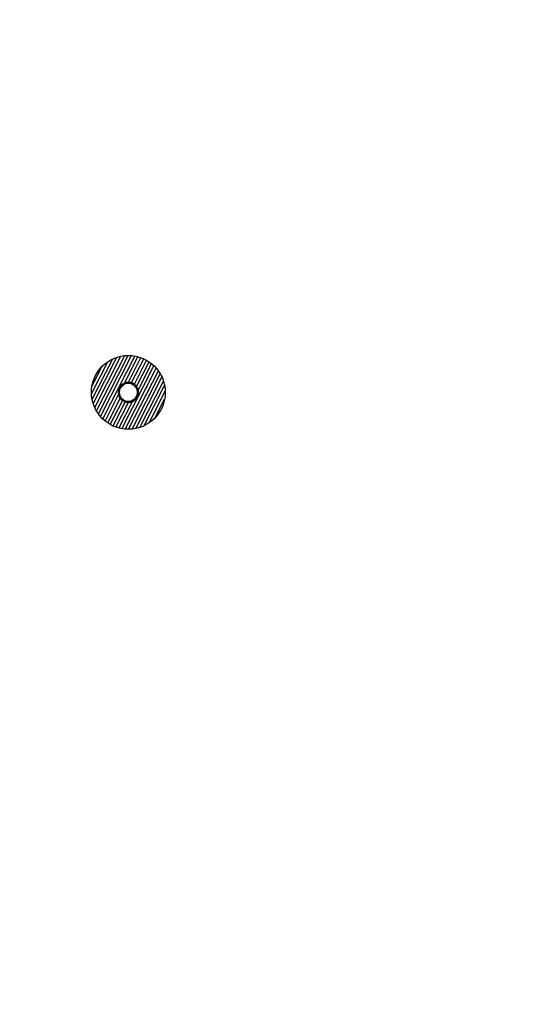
# Model space of a CAD drawing. Header units: millimetres. Extents: x -662 to 662, y -662 to 662.
# Tile 5 of 23: x -449 to -288, y -333 to -13. Entities that reach past the tile are written whole.
import ezdxf

# ---------------------------------------------------------------- set-up
doc = ezdxf.new("R2010")
doc.units = ezdxf.units.MM
for name, color, linetype, true_color in [('SkLO BORDER OF DRILLING AREA', 7, 'Continuous', 0x007f00), ('SkLO CANOPY OUTLINE', 7, 'Continuous', 0x7d26cd), ('SkLO MOUNTING HOLES', 7, 'Continuous', 0x7d26cd), ('SkLO NO DRILLING AREA', 7, 'Continuous', 0xc80000)]:
    doc.layers.add(name, color=color, linetype=linetype, true_color=true_color)

msp = doc.modelspace()

# ---------------------------------------------------------------- hatches: boundary and pattern name
at = {"layer": 'SkLO NO DRILLING AREA', "extrusion": (1.66533e-16, 0, -1)}
h = msp.add_hatch(dxfattribs=at)
h.set_pattern_fill('Hatch1', color=256, scale=8, angle=117, style=0, pattern_type=2)
h.set_pattern_definition([(117, (638.6061, 8901.2168), (-0.89100652, -0.4539905), [])])
h.paths.add_polyline_path([(421.74, -143.34), (421.84, -143.25), (421.94, -143.16), (422.03, -143.07), (422.13, -142.97), (422.22, -142.88), (422.32, -142.78), (422.41, -142.68), (422.51, -142.58), (422.6, -142.48), (422.69, -142.38), (422.78, -142.27), (422.87, -142.17), (422.96, -142.06), (423.05, -141.95), (423.14, -141.84), (423.23, -141.73), (423.31, -141.62), (423.4, -141.5), (423.48, -141.39), (423.56, -141.27), (423.65, -141.15), (423.73, -141.03), (423.81, -140.91), (423.88, -140.79), (423.96, -140.66), (424.03, -140.54), (424.11, -140.41), (424.18, -140.28), (424.25, -140.15), (424.32, -140.02), (424.39, -139.89), (424.46, -139.76), (424.52, -139.62), (424.59, -139.49), (424.65, -139.35), (424.71, -139.22), (424.77, -139.08), (424.83, -138.94), (424.88, -138.8), (424.94, -138.66), (424.99, -138.51), (425.04, -138.37), (425.09, -138.23), (425.14, -138.08), (425.18, -137.94), (425.23, -137.79), (425.27, -137.64), (425.31, -137.49), (425.35, -137.34), (425.39, -137.19), (425.42, -137.04), (425.45, -136.89), (425.48, -136.74), (425.51, -136.59), (425.54, -136.44), (425.56, -136.28), (425.59, -136.13), (425.61, -135.98), (425.63, -135.82), (425.64, -135.67), (425.66, -135.52), (425.67, -135.36), (425.68, -135.21), (425.69, -135.05), (425.7, -134.9), (425.71, -134.74), (425.71, -134.58), (425.71, -134.43), (425.71, -134.27), (425.71, -134.12), (425.7, -133.96), (425.69, -133.81), (425.69, -133.65), (425.67, -133.5), (425.66, -133.35), (425.65, -133.19), (425.63, -133.04), (425.61, -132.89), (425.59, -132.73), (425.57, -132.58), (425.54, -132.43), (425.52, -132.28), (425.49, -132.13), (425.46, -131.98), (425.43, -131.83), (425.39, -131.68), (425.36, -131.53), (425.32, -131.39), (425.28, -131.24), (425.24, -131.09), (425.2, -130.95), (425.15, -130.81), (425.11, -130.66), (425.06, -130.52), (425.01, -130.38), (424.96, -130.24), (424.9, -130.1), (424.85, -129.96), (424.79, -129.83), (424.74, -129.69), (424.68, -129.55), (424.62, -129.42), (424.56, -129.29), (424.49, -129.16), (424.43, -129.03), (424.36, -128.9), (424.29, -128.77), (424.23, -128.64), (424.16, -128.52), (424.09, -128.39), (424.01, -128.27), (423.94, -128.15), (423.86, -128.03), (423.79, -127.91), (423.71, -127.79), (423.63, -127.68), (423.56, -127.56), (423.48, -127.45), (423.39, -127.34), (423.31, -127.23), (423.23, -127.12), (423.15, -127.01), (423.06, -126.9), (422.98, -126.8), (422.89, -126.69), (422.8, -126.59), (422.72, -126.49), (422.63, -126.39), (422.54, -126.29), (422.45, -126.2), (422.35, -126.1), (422.26, -126), (422.17, -125.91), (422.07, -125.81), (421.97, -125.72), (421.87, -125.62), (421.77, -125.53), (421.67, -125.44), (421.56, -125.35), (421.46, -125.26), (421.35, -125.17), (421.24, -125.08), (421.13, -124.99), (421.02, -124.9), (420.9, -124.82), (420.79, -124.73), (420.67, -124.65), (420.56, -124.57), (420.44, -124.49), (420.32, -124.41), (420.2, -124.33), (420.07, -124.25), (419.95, -124.17), (419.82, -124.1), (419.7, -124.02), (419.57, -123.95), (419.44, -123.88), (419.31, -123.81), (419.18, -123.74), (419.05, -123.67), (418.91, -123.61), (418.78, -123.54), (418.64, -123.48), (418.5, -123.42), (418.36, -123.36), (418.23, -123.3), (418.08, -123.25), (417.94, -123.19), (417.8, -123.14), (417.66, -123.09), (417.51, -123.04), (417.37, -122.99), (417.22, -122.95), (417.08, -122.9), (416.93, -122.86), (416.78, -122.82), (416.63, -122.78), (416.48, -122.75), (416.33, -122.71), (416.18, -122.68), (416.03, -122.65), (415.88, -122.62), (415.72, -122.59), (415.57, -122.57), (415.42, -122.54), (415.27, -122.52), (415.11, -122.5), (414.96, -122.49), (414.8, -122.47), (414.65, -122.46), (414.49, -122.45), (414.34, -122.44), (414.18, -122.43), (414.03, -122.43), (413.87, -122.42), (413.72, -122.42), (413.56, -122.42), (413.41, -122.43), (413.25, -122.43), (413.1, -122.44), (412.94, -122.45), (412.79, -122.46), (412.63, -122.47), (412.48, -122.49), (412.33, -122.5), (412.17, -122.52), (412.02, -122.54), (411.87, -122.56), (411.72, -122.59), (411.57, -122.62), (411.42, -122.64), (411.27, -122.67), (411.12, -122.71), (410.97, -122.74), (410.82, -122.78), (410.67, -122.81), (410.53, -122.85), (410.38, -122.89), (410.24, -122.94), (410.09, -122.98), (409.95, -123.03), (409.81, -123.07), (409.67, -123.12), (409.53, -123.18), (409.39, -123.23), (409.25, -123.28), (409.11, -123.34), (408.98, -123.4), (408.84, -123.45), (408.71, -123.51), (408.58, -123.58), (408.44, -123.64), (408.31, -123.7), (408.18, -123.77), (408.06, -123.84), (407.93, -123.91), (407.8, -123.98), (407.68, -124.05), (407.56, -124.12), (407.44, -124.19), (407.32, -124.27), (407.2, -124.34), (407.08, -124.42), (406.96, -124.5), (406.85, -124.58), (406.74, -124.66), (406.62, -124.74), (406.51, -124.82), (406.4, -124.9), (406.3, -124.99), (406.19, -125.07), (406.09, -125.16), (405.98, -125.24), (405.88, -125.33), (405.78, -125.42), (405.68, -125.5), (405.58, -125.59), (405.48, -125.69), (405.39, -125.78), (405.29, -125.87), (405.19, -125.97), (405.1, -126.06), (405, -126.16), (404.91, -126.26), (404.82, -126.36), (404.73, -126.47), (404.63, -126.57), (404.54, -126.68), (404.45, -126.78), (404.37, -126.89), (404.28, -127), (404.19, -127.11), (404.11, -127.23), (404.02, -127.34), (403.94, -127.46), (403.85, -127.58), (403.77, -127.69), (403.69, -127.81), (403.61, -127.94), (403.54, -128.06), (403.46, -128.18), (403.38, -128.31), (403.31, -128.43), (403.24, -128.56), (403.17, -128.69), (403.1, -128.82), (403.03, -128.95), (402.96, -129.09), (402.9, -129.22), (402.83, -129.36), (402.77, -129.49), (402.71, -129.63), (402.65, -129.77), (402.59, -129.91), (402.54, -130.05), (402.48, -130.19), (402.43, -130.33), (402.38, -130.47), (402.33, -130.62), (402.28, -130.76), (402.24, -130.91), (402.19, -131.06), (402.15, -131.2), (402.11, -131.35), (402.07, -131.5), (402.03, -131.65), (402, -131.8), (401.97, -131.95), (401.94, -132.1), (401.91, -132.25), (401.88, -132.41), (401.85, -132.56), (401.83, -132.71), (401.81, -132.87), (401.79, -133.02), (401.77, -133.18), (401.76, -133.33), (401.75, -133.48), (401.74, -133.64), (401.73, -133.79), (401.72, -133.95), (401.71, -134.1), (401.71, -134.26), (401.71, -134.42), (401.71, -134.57), (401.71, -134.73), (401.72, -134.88), (401.73, -135.04), (401.73, -135.19), (401.75, -135.34), (401.76, -135.5), (401.77, -135.65), (401.79, -135.81), (401.81, -135.96), (401.83, -136.11), (401.85, -136.26), (401.88, -136.41), (401.9, -136.57), (401.93, -136.72), (401.96, -136.87), (401.99, -137.02), (402.03, -137.16), (402.06, -137.31), (402.1, -137.46), (402.14, -137.61), (402.18, -137.75), (402.22, -137.9), (402.27, -138.04), (402.31, -138.18), (402.36, -138.32), (402.41, -138.47), (402.46, -138.61), (402.52, -138.74), (402.57, -138.88), (402.63, -139.02), (402.68, -139.16), (402.74, -139.29), (402.8, -139.42), (402.86, -139.56), (402.93, -139.69), (402.99, -139.82), (403.06, -139.95), (403.12, -140.08), (403.19, -140.2), (403.26, -140.33), (403.33, -140.45), (403.41, -140.57), (403.48, -140.7), (403.55, -140.82), (403.63, -140.93), (403.71, -141.05), (403.78, -141.17), (403.86, -141.28), (403.94, -141.4), (404.02, -141.51), (404.11, -141.62), (404.19, -141.73), (404.27, -141.84), (404.36, -141.94), (404.44, -142.05), (404.53, -142.15), (404.62, -142.25), (404.7, -142.35), (404.79, -142.45), (404.88, -142.55), (404.97, -142.65), (405.06, -142.75), (405.16, -142.84), (405.25, -142.94), (405.35, -143.03), (405.45, -143.13), (405.55, -143.22), (405.65, -143.31), (405.75, -143.41), (405.86, -143.5), (405.96, -143.59), (406.07, -143.68), (406.18, -143.77), (406.29, -143.85), (406.4, -143.94), (406.51, -144.03), (406.63, -144.11), (406.75, -144.19), (406.86, -144.28), (406.98, -144.36), (407.1, -144.44), (407.22, -144.52), (407.35, -144.6), (407.47, -144.67), (407.59, -144.75), (407.72, -144.82), (407.85, -144.89), (407.98, -144.97), (408.11, -145.04), (408.24, -145.1), (408.37, -145.17), (408.51, -145.24), (408.64, -145.3), (408.78, -145.36), (408.92, -145.42), (409.05, -145.48), (409.19, -145.54), (409.33, -145.6), (409.48, -145.65), (409.62, -145.7), (409.76, -145.75), (409.91, -145.8), (410.05, -145.85), (410.2, -145.9), (410.34, -145.94), (410.49, -145.98), (410.64, -146.02), (410.79, -146.06), (410.94, -146.1), (411.09, -146.13), (411.24, -146.17), (411.39, -146.2), (411.54, -146.23), (411.69, -146.25), (411.85, -146.28), (412, -146.3), (412.15, -146.32), (412.31, -146.34), (412.46, -146.36), (412.62, -146.37), (412.77, -146.39), (412.93, -146.4), (413.08, -146.41), (413.24, -146.41), (413.39, -146.42), (413.55, -146.42), (413.7, -146.42), (413.86, -146.42), (414.01, -146.42), (414.17, -146.41), (414.32, -146.41), (414.48, -146.4), (414.63, -146.39), (414.79, -146.37), (414.94, -146.36), (415.09, -146.34), (415.25, -146.32), (415.4, -146.3), (415.55, -146.28), (415.7, -146.26), (415.85, -146.23), (416, -146.2), (416.15, -146.17), (416.3, -146.14), (416.45, -146.1), (416.6, -146.07), (416.75, -146.03), (416.89, -145.99), (417.04, -145.95), (417.18, -145.91), (417.33, -145.86), (417.47, -145.82), (417.61, -145.77), (417.75, -145.72), (417.89, -145.67), (418.03, -145.62), (418.17, -145.56), (418.31, -145.51), (418.44, -145.45), (418.58, -145.39), (418.71, -145.33), (418.84, -145.27), (418.98, -145.21), (419.11, -145.14), (419.23, -145.07), (419.36, -145.01), (419.49, -144.94), (419.61, -144.87), (419.74, -144.8), (419.86, -144.73), (419.98, -144.65), (420.1, -144.58), (420.22, -144.5), (420.34, -144.43), (420.45, -144.35), (420.57, -144.27), (420.68, -144.19), (420.79, -144.11), (420.91, -144.03), (421.01, -143.94), (421.12, -143.86), (421.23, -143.77), (421.33, -143.69), (421.44, -143.6), (421.54, -143.52), (421.64, -143.43)], flags=0)
h.paths.add_polyline_path([(415.78, -136.73), (415.76, -136.75), (415.73, -136.77), (415.71, -136.79), (415.68, -136.82), (415.65, -136.84), (415.62, -136.86), (415.6, -136.88), (415.57, -136.9), (415.54, -136.92), (415.51, -136.95), (415.48, -136.97), (415.45, -136.99), (415.42, -137.01), (415.39, -137.03), (415.36, -137.05), (415.33, -137.07), (415.3, -137.08), (415.27, -137.1), (415.23, -137.12), (415.2, -137.14), (415.17, -137.16), (415.14, -137.17), (415.1, -137.19), (415.07, -137.21), (415.04, -137.22), (415, -137.24), (414.97, -137.26), (414.93, -137.27), (414.9, -137.29), (414.86, -137.3), (414.83, -137.31), (414.79, -137.33), (414.75, -137.34), (414.72, -137.35), (414.68, -137.37), (414.64, -137.38), (414.61, -137.39), (414.57, -137.4), (414.53, -137.41), (414.49, -137.42), (414.46, -137.43), (414.42, -137.44), (414.38, -137.45), (414.34, -137.46), (414.3, -137.47), (414.26, -137.47), (414.22, -137.48), (414.19, -137.49), (414.15, -137.49), (414.11, -137.5), (414.07, -137.5), (414.03, -137.51), (413.99, -137.51), (413.95, -137.51), (413.91, -137.52), (413.87, -137.52), (413.83, -137.52), (413.79, -137.52), (413.75, -137.52), (413.71, -137.52), (413.67, -137.52), (413.63, -137.52), (413.59, -137.52), (413.55, -137.52), (413.51, -137.52), (413.47, -137.51), (413.43, -137.51), (413.39, -137.51), (413.35, -137.5), (413.31, -137.5), (413.27, -137.49), (413.23, -137.48), (413.19, -137.48), (413.15, -137.47), (413.11, -137.46), (413.07, -137.46), (413.03, -137.45), (412.99, -137.44), (412.95, -137.43), (412.92, -137.42), (412.88, -137.41), (412.84, -137.4), (412.8, -137.39), (412.76, -137.37), (412.73, -137.36), (412.69, -137.35), (412.65, -137.34), (412.62, -137.32), (412.58, -137.31), (412.54, -137.29), (412.51, -137.28), (412.47, -137.26), (412.44, -137.25), (412.4, -137.23), (412.37, -137.22), (412.33, -137.2), (412.3, -137.18), (412.26, -137.16), (412.23, -137.15), (412.2, -137.13), (412.16, -137.11), (412.13, -137.09), (412.1, -137.07), (412.07, -137.05), (412.03, -137.03), (412, -137.01), (411.97, -136.99), (411.94, -136.97), (411.91, -136.95), (411.88, -136.93), (411.85, -136.9), (411.82, -136.88), (411.79, -136.86), (411.76, -136.84), (411.74, -136.81), (411.71, -136.79), (411.68, -136.77), (411.65, -136.74), (411.63, -136.72), (411.6, -136.7), (411.58, -136.67), (411.55, -136.65), (411.53, -136.62), (411.5, -136.6), (411.48, -136.57), (411.45, -136.55), (411.43, -136.52), (411.41, -136.5), (411.38, -136.47), (411.36, -136.45), (411.34, -136.42), (411.32, -136.39), (411.29, -136.36), (411.27, -136.34), (411.25, -136.31), (411.23, -136.28), (411.21, -136.25), (411.19, -136.22), (411.17, -136.19), (411.15, -136.16), (411.13, -136.13), (411.11, -136.1), (411.09, -136.07), (411.07, -136.04), (411.05, -136.01), (411.03, -135.98), (411.01, -135.95), (410.99, -135.92), (410.98, -135.88), (410.96, -135.85), (410.94, -135.82), (410.92, -135.78), (410.91, -135.75), (410.89, -135.71), (410.88, -135.68), (410.86, -135.65), (410.85, -135.61), (410.83, -135.57), (410.82, -135.54), (410.8, -135.5), (410.79, -135.47), (410.78, -135.43), (410.77, -135.39), (410.75, -135.36), (410.74, -135.32), (410.73, -135.28), (410.72, -135.24), (410.71, -135.21), (410.7, -135.17), (410.69, -135.13), (410.68, -135.09), (410.67, -135.05), (410.67, -135.02), (410.66, -134.98), (410.65, -134.94), (410.65, -134.9), (410.64, -134.86), (410.64, -134.82), (410.63, -134.78), (410.63, -134.74), (410.62, -134.7), (410.62, -134.66), (410.62, -134.62), (410.61, -134.58), (410.61, -134.54), (410.61, -134.5), (410.61, -134.46), (410.61, -134.42), (410.61, -134.38), (410.61, -134.34), (410.61, -134.3), (410.61, -134.26), (410.62, -134.22), (410.62, -134.18), (410.62, -134.14), (410.63, -134.1), (410.63, -134.06), (410.64, -134.02), (410.64, -133.98), (410.65, -133.94), (410.65, -133.9), (410.66, -133.86), (410.67, -133.82), (410.68, -133.78), (410.68, -133.75), (410.69, -133.71), (410.7, -133.67), (410.71, -133.63), (410.72, -133.59), (410.73, -133.55), (410.75, -133.51), (410.76, -133.48), (410.77, -133.44), (410.78, -133.4), (410.8, -133.37), (410.81, -133.33), (410.82, -133.29), (410.84, -133.26), (410.85, -133.22), (410.87, -133.18), (410.88, -133.15), (410.9, -133.11), (410.92, -133.08), (410.93, -133.04), (410.95, -133.01), (410.97, -132.98), (410.99, -132.94), (411, -132.91), (411.02, -132.88), (411.04, -132.84), (411.06, -132.81), (411.08, -132.78), (411.1, -132.75), (411.12, -132.72), (411.14, -132.68), (411.16, -132.65), (411.19, -132.62), (411.21, -132.59), (411.23, -132.56), (411.25, -132.53), (411.27, -132.51), (411.3, -132.48), (411.32, -132.45), (411.34, -132.42), (411.37, -132.39), (411.39, -132.37), (411.41, -132.34), (411.44, -132.31), (411.46, -132.29), (411.49, -132.26), (411.51, -132.24), (411.53, -132.21), (411.56, -132.19), (411.58, -132.17), (411.61, -132.14), (411.64, -132.12), (411.66, -132.1), (411.69, -132.07), (411.71, -132.05), (411.74, -132.03), (411.77, -132.01), (411.79, -131.98), (411.82, -131.96), (411.85, -131.94), (411.88, -131.92), (411.91, -131.9), (411.94, -131.88), (411.97, -131.86), (412, -131.84), (412.03, -131.82), (412.06, -131.8), (412.09, -131.78), (412.12, -131.76), (412.15, -131.74), (412.18, -131.72), (412.22, -131.71), (412.25, -131.69), (412.28, -131.67), (412.32, -131.65), (412.35, -131.64), (412.38, -131.62), (412.42, -131.6), (412.45, -131.59), (412.49, -131.57), (412.52, -131.56), (412.56, -131.54), (412.59, -131.53), (412.63, -131.52), (412.67, -131.5), (412.7, -131.49), (412.74, -131.48), (412.78, -131.47), (412.81, -131.46), (412.85, -131.44), (412.89, -131.43), (412.93, -131.42), (412.96, -131.41), (413, -131.4), (413.04, -131.4), (413.08, -131.39), (413.12, -131.38), (413.16, -131.37), (413.19, -131.37), (413.23, -131.36), (413.27, -131.35), (413.31, -131.35), (413.35, -131.34), (413.39, -131.34), (413.43, -131.33), (413.47, -131.33), (413.51, -131.33), (413.55, -131.33), (413.59, -131.32), (413.63, -131.32), (413.67, -131.32), (413.71, -131.32), (413.75, -131.32), (413.79, -131.32), (413.83, -131.32), (413.87, -131.33), (413.91, -131.33), (413.95, -131.33), (413.99, -131.34), (414.03, -131.34), (414.07, -131.34), (414.11, -131.35), (414.15, -131.35), (414.19, -131.36), (414.23, -131.37), (414.27, -131.37), (414.31, -131.38), (414.35, -131.39), (414.39, -131.4), (414.43, -131.41), (414.46, -131.42), (414.5, -131.43), (414.54, -131.44), (414.58, -131.45), (414.62, -131.46), (414.65, -131.47), (414.69, -131.48), (414.73, -131.49), (414.77, -131.51), (414.8, -131.52), (414.84, -131.54), (414.88, -131.55), (414.91, -131.57), (414.95, -131.58), (414.98, -131.6), (415.02, -131.61), (415.05, -131.63), (415.09, -131.65), (415.12, -131.66), (415.16, -131.68), (415.19, -131.7), (415.22, -131.72), (415.26, -131.74), (415.29, -131.76), (415.32, -131.77), (415.35, -131.79), (415.39, -131.81), (415.42, -131.83), (415.45, -131.86), (415.48, -131.88), (415.51, -131.9), (415.54, -131.92), (415.57, -131.94), (415.6, -131.96), (415.63, -131.99), (415.65, -132.01), (415.68, -132.03), (415.71, -132.05), (415.74, -132.08), (415.76, -132.1), (415.79, -132.13), (415.82, -132.15), (415.84, -132.17), (415.87, -132.2), (415.89, -132.22), (415.92, -132.25), (415.94, -132.27), (415.97, -132.3), (415.99, -132.32), (416.01, -132.35), (416.04, -132.37), (416.06, -132.4), (416.08, -132.43), (416.1, -132.45), (416.13, -132.48), (416.15, -132.51), (416.17, -132.54), (416.19, -132.56), (416.21, -132.59), (416.23, -132.62), (416.25, -132.65), (416.27, -132.68), (416.29, -132.71), (416.31, -132.74), (416.33, -132.77), (416.35, -132.8), (416.37, -132.83), (416.39, -132.86), (416.41, -132.9), (416.43, -132.93), (416.44, -132.96), (416.46, -133), (416.48, -133.03), (416.5, -133.06), (416.51, -133.1), (416.53, -133.13), (416.54, -133.16), (416.56, -133.2), (416.57, -133.23), (416.59, -133.27), (416.6, -133.31), (416.62, -133.34), (416.63, -133.38), (416.64, -133.41), (416.65, -133.45), (416.67, -133.49), (416.68, -133.53), (416.69, -133.56), (416.7, -133.6), (416.71, -133.64), (416.72, -133.68), (416.73, -133.71), (416.74, -133.75), (416.74, -133.79), (416.75, -133.83), (416.76, -133.87), (416.77, -133.91), (416.77, -133.95), (416.78, -133.99), (416.78, -134.03), (416.79, -134.07), (416.79, -134.1), (416.8, -134.14), (416.8, -134.18), (416.8, -134.22), (416.81, -134.26), (416.81, -134.3), (416.81, -134.34), (416.81, -134.38), (416.81, -134.42), (416.81, -134.46), (416.81, -134.5), (416.81, -134.54), (416.81, -134.58), (416.8, -134.62), (416.8, -134.66), (416.8, -134.7), (416.79, -134.74), (416.79, -134.78), (416.78, -134.82), (416.78, -134.86), (416.77, -134.9), (416.77, -134.94), (416.76, -134.98), (416.75, -135.02), (416.74, -135.06), (416.73, -135.1), (416.73, -135.14), (416.72, -135.18), (416.71, -135.22), (416.7, -135.25), (416.69, -135.29), (416.67, -135.33), (416.66, -135.37), (416.65, -135.4), (416.64, -135.44), (416.62, -135.48), (416.61, -135.52), (416.6, -135.55), (416.58, -135.59), (416.57, -135.62), (416.55, -135.66), (416.54, -135.7), (416.52, -135.73), (416.5, -135.77), (416.49, -135.8), (416.47, -135.84), (416.45, -135.87), (416.43, -135.9), (416.41, -135.94), (416.4, -135.97), (416.38, -136), (416.36, -136.03), (416.34, -136.07), (416.32, -136.1), (416.3, -136.13), (416.28, -136.16), (416.26, -136.19), (416.23, -136.22), (416.21, -136.25), (416.19, -136.28), (416.17, -136.31), (416.15, -136.34), (416.12, -136.37), (416.1, -136.4), (416.08, -136.42), (416.05, -136.45), (416.03, -136.48), (416.01, -136.5), (415.98, -136.53), (415.96, -136.56), (415.93, -136.58), (415.91, -136.61), (415.88, -136.63), (415.86, -136.66), (415.83, -136.68), (415.81, -136.7)], flags=0)

# ---------------------------------------------------------------- linework, layer by layer
at = {"layer": 'SkLO BORDER OF DRILLING AREA'}
for centre, radius in [((0, 0), 593), ((-413.71, -134.42), 12)]:
    msp.add_circle(centre, radius, dxfattribs=at)
at = {"layer": 'SkLO CANOPY OUTLINE'}
msp.add_circle((0, 0), 610, dxfattribs=at)
at = {"layer": 'SkLO MOUNTING HOLES', "lineweight": 50}
msp.add_circle((-413.71, -134.42), 3.1, dxfattribs=at)

doc.saveas('drawing.dxf')
